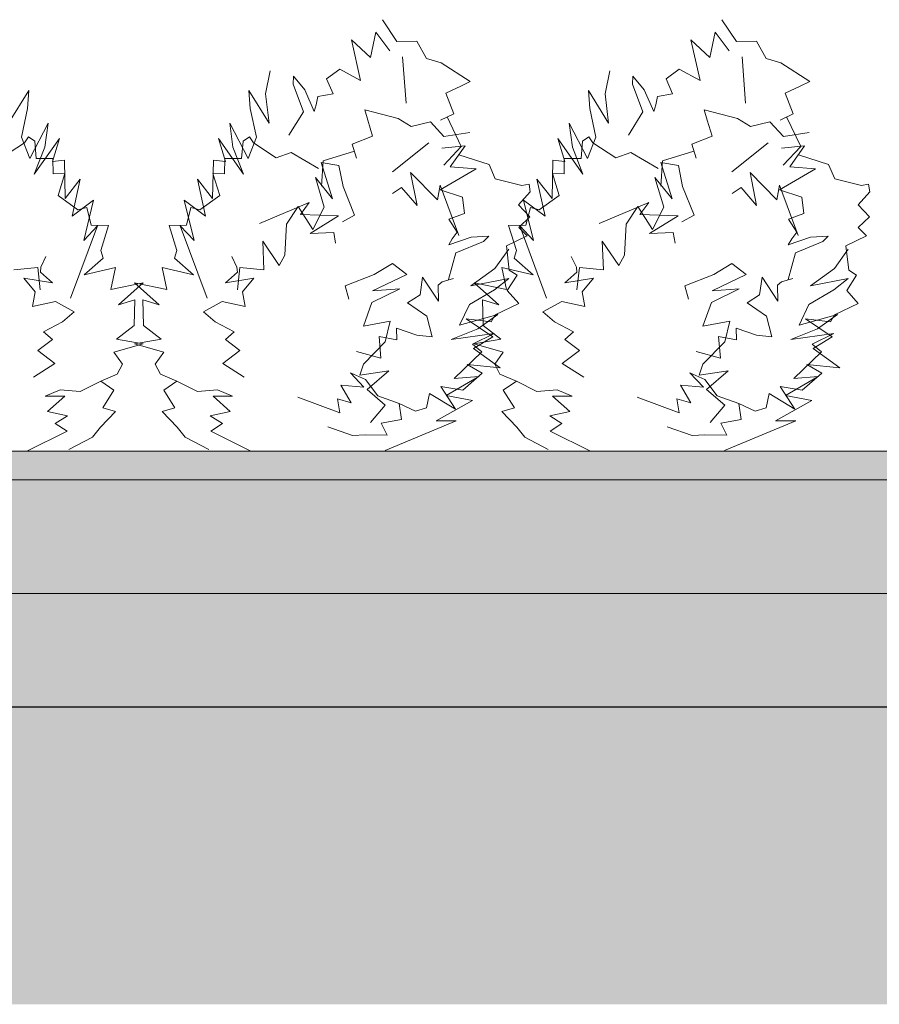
# Model space of a CAD drawing. Extents: x -366324 to -207045, y 68808 to 138616.
# Tile 20 of 170: x -337079 to -335568, y 77998 to 79728. Entities that reach past the tile are written whole.
import ezdxf

# ---------------------------------------------------------------- set-up
doc = ezdxf.new("R2010")
doc.units = 0
doc.header["$MEASUREMENT"] = 0
for name, color, linetype, lineweight, true_color in [('Arch kolorystyka_Nr_Pióra__81', 7, 'Continuous', 9, 0x5d5d5d), ('Arch teren_Nr_Pióra__2', 7, 'Continuous', 13, 0x7f7f7f), ('Arch zieleń_Nr_Pióra__4', 7, 'Continuous', 9, 0x029e21)]:
    doc.layers.add(name, color=color, linetype=linetype, lineweight=lineweight, true_color=true_color)
doc.layers.add('Arch schody_Nr_Pióra__21', color=7, linetype='Continuous', lineweight=9)
doc.layers.add('INWENT TEREN_Nr_Pióra__1', color=7, linetype='Continuous', lineweight=25)

msp = doc.modelspace()

# ---------------------------------------------------------------- hatches: boundary and pattern name
at = {"layer": 'Arch kolorystyka_Nr_Pióra__81', "linetype": 'Continuous', "lineweight": 0, "true_color": 0x454545}
msp.add_hatch(color=250, dxfattribs=at).paths.add_polyline_path([(-342506.7, 78519.6), (-335036.7, 78519.6), (-335036.7, 78969.6), (-342506.7, 78969.6)], flags=0)
at = {"layer": 'Arch teren_Nr_Pióra__2', "linetype": 'Continuous'}
h = msp.add_hatch(dxfattribs=at)
h.set_pattern_fill('Earth', color=256, style=0, pattern_type=2)
h.set_pattern_definition([(45, (0, 0), (-275.77163, 275.77163), []), (45, (-91.9, 91.9), (-551.5433, 551.5433), []), (45, (-183.85, 183.85), (-551.5433, 551.5433), []), (135, (-275.77, 275.77), (91.92388, 91.92388), [389.99999, -389.99999])])
h.paths.add_polyline_path([(-333497.1, 78519.6), (-365715.2, 78519.6), (-365715.2, 77997.6), (-333497.1, 77997.6)], flags=0)

# ---------------------------------------------------------------- linework, layer by layer
at = {"layer": 'Arch schody_Nr_Pióra__21', "linetype": 'Continuous'}
for p, q in [((-335036.7, 78969.6), (-342506.7, 78969.6)), ((-335036.7, 78919.6), (-342506.7, 78919.6)), ((-335036.7, 78719.6), (-342506.7, 78719.6))]:
    msp.add_line(p, q, dxfattribs=at)
at = {"layer": 'Arch zieleń_Nr_Pióra__4', "linetype": 'Continuous'}
for p, q in [((-336441.7, 79728.1), (-336416.3, 79689.8)), ((-335844.7, 79728.1), (-335819.3, 79689.8)), ((-336480.1, 79621.4), (-336496.1, 79692.7)), ((-336496.1, 79692.7), (-336462.7, 79661.9)), ((-336462.7, 79661.9), (-336453.3, 79706.3)), ((-336453.3, 79706.3), (-336428.7, 79673.5)), ((-336416.3, 79689.8), (-336380.9, 79690.2)), ((-336380.9, 79690.2), (-336363.8, 79659.9)), ((-335883.1, 79621.4), (-335899.2, 79692.7)), ((-335899.2, 79692.7), (-335865.8, 79661.9)), ((-335865.8, 79661.9), (-335856.4, 79706.3)), ((-335856.4, 79706.3), (-335831.7, 79673.5)), ((-335819.3, 79689.8), (-335784, 79690.2)), ((-335784, 79690.2), (-335766.8, 79659.9)), ((-336400, 79581.5), (-336406, 79663.1)), ((-336363.8, 79659.9), (-336338.1, 79652.6)), ((-335803.1, 79581.5), (-335809.1, 79663.1)), ((-335766.8, 79659.9), (-335741.2, 79652.6)), ((-336647.1, 79598), (-336638.9, 79638.5)), ((-336539.9, 79624.4), (-336516.6, 79641.2)), ((-336516.6, 79641.2), (-336480.1, 79621.4)), ((-336338.1, 79652.6), (-336287.2, 79619.8)), ((-336050.1, 79598), (-336042, 79638.5)), ((-335942.9, 79624.4), (-335919.6, 79641.2)), ((-335919.6, 79641.2), (-335883.1, 79621.4)), ((-335741.2, 79652.6), (-335690.3, 79619.8)), ((-336598.7, 79615.1), (-336598, 79628.7)), ((-336598, 79628.7), (-336578.2, 79604.6)), ((-336528.4, 79597.7), (-336539.9, 79624.4)), ((-336001.8, 79615.1), (-336001.1, 79628.7)), ((-336001.1, 79628.7), (-335981.2, 79604.6)), ((-335931.5, 79597.7), (-335942.9, 79624.4)), ((-337063.3, 79603.8), (-337098.7, 79546)), ((-337065.7, 79571.8), (-337063.3, 79603.8)), ((-336673.9, 79571.8), (-336676.3, 79603.8)), ((-336676.3, 79603.8), (-336640.9, 79546)), ((-336580.4, 79566.3), (-336598.7, 79615.1)), ((-336578.2, 79604.6), (-336561.5, 79566.7)), ((-336303.8, 79611.6), (-336330.2, 79598.8)), ((-336287.2, 79619.8), (-336303.8, 79611.6)), ((-336077, 79571.8), (-336079.4, 79603.8)), ((-336079.4, 79603.8), (-336043.9, 79546)), ((-335983.5, 79566.3), (-336001.8, 79615.1)), ((-335981.2, 79604.6), (-335964.6, 79566.7)), ((-335706.9, 79611.6), (-335733.3, 79598.8)), ((-335690.3, 79619.8), (-335706.9, 79611.6)), ((-336640.9, 79546), (-336647.1, 79598)), ((-336557.9, 79578.4), (-336555, 79592.9)), ((-336555, 79592.9), (-336528.4, 79597.7)), ((-336330.2, 79598.8), (-336316.2, 79562.8)), ((-336043.9, 79546), (-336050.1, 79598)), ((-335961, 79578.4), (-335958.1, 79592.9)), ((-335958.1, 79592.9), (-335931.5, 79597.7)), ((-335733.3, 79598.8), (-335719.3, 79562.8)), ((-337076.4, 79521.9), (-337065.7, 79571.8)), ((-336663.1, 79521.9), (-336673.9, 79571.8)), ((-336561.5, 79566.7), (-336557.9, 79578.4)), ((-336413.9, 79554.6), (-336472.6, 79569.6)), ((-336472.6, 79569.6), (-336467.3, 79551.8)), ((-336066.2, 79521.9), (-336077, 79571.8)), ((-335964.6, 79566.7), (-335961, 79578.4)), ((-335817, 79554.6), (-335875.7, 79569.6)), ((-335875.7, 79569.6), (-335870.4, 79551.8)), ((-336606, 79524.9), (-336580.4, 79566.3)), ((-336467.3, 79551.8), (-336458.8, 79523.7)), ((-336391.1, 79540.7), (-336413.9, 79554.6)), ((-336316.2, 79562.8), (-336339.5, 79551.7)), ((-336327.8, 79557.2), (-336302.9, 79505.1)), ((-336009.1, 79524.9), (-335983.5, 79566.3)), ((-335870.4, 79551.8), (-335861.8, 79523.7)), ((-335794.2, 79540.7), (-335817, 79554.6)), ((-335719.3, 79562.8), (-335742.5, 79551.7)), ((-335730.9, 79557.2), (-335706, 79505.1)), ((-337029.5, 79546.5), (-337061.7, 79484.2)), ((-337035.3, 79503.9), (-337029.5, 79546.5)), ((-336704.3, 79503.9), (-336710, 79546.5)), ((-336710, 79546.5), (-336677.9, 79484.2)), ((-336357.3, 79548.7), (-336391.1, 79540.7)), ((-336333.5, 79522.6), (-336357.3, 79548.7)), ((-336107.4, 79503.9), (-336113.1, 79546.5)), ((-336113.1, 79546.5), (-336081, 79484.2)), ((-335760.3, 79548.7), (-335794.2, 79540.7)), ((-335736.6, 79522.6), (-335760.3, 79548.7)), ((-337061.7, 79484.2), (-337076.4, 79521.9)), ((-337071.1, 79511.5), (-337064.1, 79522.5)), ((-337064.1, 79522.5), (-337052.9, 79514.6)), ((-337009.6, 79519.1), (-337053.6, 79456.7)), ((-337021.9, 79478.7), (-337009.6, 79519.1)), ((-336717.7, 79478.7), (-336730, 79519.1)), ((-336730, 79519.1), (-336686, 79456.7)), ((-336675.5, 79522.5), (-336686.6, 79514.6)), ((-336677.9, 79484.2), (-336663.1, 79521.9)), ((-336668.5, 79511.5), (-336675.5, 79522.5)), ((-336458.8, 79523.7), (-336494.7, 79509.5)), ((-336288.1, 79530.1), (-336333.5, 79522.6)), ((-336120.8, 79478.7), (-336133, 79519.1)), ((-336133, 79519.1), (-336089.1, 79456.7)), ((-336078.5, 79522.5), (-336089.7, 79514.6)), ((-336081, 79484.2), (-336066.2, 79521.9)), ((-336071.6, 79511.5), (-336078.5, 79522.5)), ((-335861.8, 79523.7), (-335897.7, 79509.5)), ((-335691.2, 79530.1), (-335736.6, 79522.6)), ((-337111.4, 79485.2), (-337071.1, 79511.5)), ((-337053.6, 79456.7), (-337035.3, 79503.9)), ((-337052.9, 79514.6), (-337050.2, 79484.2)), ((-336686, 79456.7), (-336704.3, 79503.9)), ((-336686.6, 79514.6), (-336689.3, 79484.2)), ((-336628.1, 79485.2), (-336668.5, 79511.5)), ((-336494.7, 79509.5), (-336487, 79484.9)), ((-336423.9, 79460.9), (-336360, 79511.9)), ((-336296.2, 79506.7), (-336337, 79502.4)), ((-336302.9, 79505.1), (-336333.6, 79472.7)), ((-336322.3, 79469.6), (-336296.2, 79506.7)), ((-336089.1, 79456.7), (-336107.4, 79503.9)), ((-336089.7, 79514.6), (-336092.4, 79484.2)), ((-336031.2, 79485.2), (-336071.6, 79511.5)), ((-335897.7, 79509.5), (-335890.1, 79484.9)), ((-335827, 79460.9), (-335763.1, 79511.9)), ((-335699.3, 79506.7), (-335740.1, 79502.4)), ((-335706, 79505.1), (-335736.7, 79472.7)), ((-335725.4, 79469.6), (-335699.3, 79506.7)), ((-337050.2, 79484.2), (-337020.9, 79484.1)), ((-337020.9, 79484.1), (-337020.4, 79457.1)), ((-336718.7, 79484.1), (-336719.1, 79457.1)), ((-336689.3, 79484.2), (-336718.7, 79484.1)), ((-336602, 79494.5), (-336628.1, 79485.2)), ((-336553.9, 79466.8), (-336602, 79494.5)), ((-336490.8, 79497.2), (-336546, 79480)), ((-336307.1, 79490.4), (-336254.1, 79473.9)), ((-336121.8, 79484.1), (-336122.2, 79457.1)), ((-336092.4, 79484.2), (-336121.8, 79484.1)), ((-336005.1, 79494.5), (-336031.2, 79485.2)), ((-335957, 79466.8), (-336005.1, 79494.5)), ((-335893.9, 79497.2), (-335949, 79480)), ((-335710.2, 79490.4), (-335657.2, 79473.9)), ((-337000.7, 79481.5), (-337021.9, 79478.7)), ((-336999.4, 79413.8), (-337000.7, 79481.5)), ((-336740.2, 79413.8), (-336738.8, 79481.5)), ((-336738.8, 79481.5), (-336717.7, 79478.7)), ((-336518.1, 79471.9), (-336549.3, 79477.3)), ((-336549.3, 79477.3), (-336529.3, 79413.5)), ((-336546, 79480), (-336548.8, 79435.4)), ((-336510.7, 79435.1), (-336518.1, 79471.9)), ((-336340.2, 79429.3), (-336277, 79466.1)), ((-336277, 79466.1), (-336322.3, 79469.6)), ((-336254.1, 79473.9), (-336243.2, 79448.5)), ((-336143.3, 79413.8), (-336141.9, 79481.5)), ((-336141.9, 79481.5), (-336120.8, 79478.7)), ((-335921.1, 79471.9), (-335952.3, 79477.3)), ((-335952.3, 79477.3), (-335932.4, 79413.5)), ((-335949, 79480), (-335951.9, 79435.4)), ((-335913.8, 79435.1), (-335921.1, 79471.9)), ((-335743.3, 79429.3), (-335680.1, 79466.1)), ((-335680.1, 79466.1), (-335725.4, 79469.6)), ((-335657.2, 79473.9), (-335646.2, 79448.5)), ((-337020.4, 79457.1), (-336999.9, 79458.1)), ((-336999.9, 79458.1), (-337011.9, 79419.4)), ((-336972.8, 79448), (-336999.4, 79413.8)), ((-336987.1, 79383), (-336972.8, 79448)), ((-336752.4, 79383), (-336766.8, 79448)), ((-336766.8, 79448), (-336740.2, 79413.8)), ((-336719.1, 79457.1), (-336739.7, 79458.1)), ((-336739.7, 79458.1), (-336727.7, 79419.4)), ((-336529.3, 79413.5), (-336559.4, 79450.9)), ((-336559.4, 79450.9), (-336543.9, 79398.7)), ((-336380.7, 79401.8), (-336392.2, 79459.4)), ((-336392.2, 79459.4), (-336344.9, 79411.8)), ((-336243.2, 79448.5), (-336196.4, 79436.8)), ((-336155.5, 79383), (-336169.8, 79448)), ((-336169.8, 79448), (-336143.3, 79413.8)), ((-336122.2, 79457.1), (-336142.7, 79458.1)), ((-336142.7, 79458.1), (-336130.7, 79419.4)), ((-335932.4, 79413.5), (-335962.5, 79450.9)), ((-335962.5, 79450.9), (-335947, 79398.7)), ((-335783.8, 79401.8), (-335795.3, 79459.4)), ((-335795.3, 79459.4), (-335748, 79411.8)), ((-335646.2, 79448.5), (-335599.5, 79436.8)), ((-336490.4, 79384.3), (-336510.7, 79435.1)), ((-336423.8, 79422.8), (-336407.8, 79433.4)), ((-336407.8, 79433.4), (-336380.7, 79401.8)), ((-336344.9, 79411.8), (-336340.1, 79437.3)), ((-336340.1, 79437.3), (-336307.5, 79348.8)), ((-336196.4, 79436.8), (-336183.6, 79439.2)), ((-336183.6, 79439.2), (-336181.8, 79425.6)), ((-335893.4, 79384.3), (-335913.8, 79435.1)), ((-335826.9, 79422.8), (-335810.9, 79433.4)), ((-335810.9, 79433.4), (-335783.8, 79401.8)), ((-335748, 79411.8), (-335743.2, 79437.3)), ((-335743.2, 79437.3), (-335710.6, 79348.8)), ((-335599.5, 79436.8), (-335586.7, 79439.2)), ((-335586.7, 79439.2), (-335584.9, 79425.6)), ((-337011.9, 79419.4), (-336976.9, 79393.8)), ((-336727.7, 79419.4), (-336762.7, 79393.8)), ((-336300.8, 79416.1), (-336340.2, 79429.3)), ((-336297.3, 79387.5), (-336300.8, 79416.1)), ((-336181.8, 79425.6), (-336202.2, 79402.9)), ((-336130.7, 79419.4), (-336165.8, 79393.8)), ((-335703.9, 79416.1), (-335743.3, 79429.3)), ((-335700.4, 79387.5), (-335703.9, 79416.1)), ((-335584.9, 79425.6), (-335605.3, 79402.9)), ((-336949.3, 79410.8), (-336987.1, 79383)), ((-336976.9, 79393.8), (-336961.2, 79398)), ((-336966.8, 79339.9), (-336949.3, 79410.8)), ((-336961.2, 79398), (-336953.5, 79367)), ((-336772.8, 79339.9), (-336790.3, 79410.8)), ((-336790.3, 79410.8), (-336752.4, 79383)), ((-336778.3, 79398), (-336786.1, 79367)), ((-336762.7, 79393.8), (-336778.3, 79398)), ((-336570.3, 79406.6), (-336657.4, 79370.2)), ((-336589.7, 79399.8), (-336610.2, 79368.9)), ((-336563.9, 79359.6), (-336589.7, 79399.8)), ((-336585.7, 79385.7), (-336570.3, 79406.6)), ((-336543.9, 79398.7), (-336563.9, 79359.6)), ((-336202.2, 79402.9), (-336182.3, 79381.4)), ((-336175.8, 79339.9), (-336193.4, 79410.8)), ((-336193.4, 79410.8), (-336155.5, 79383)), ((-336181.4, 79398), (-336189.2, 79367)), ((-336165.8, 79393.8), (-336181.4, 79398)), ((-335973.4, 79406.6), (-336060.4, 79370.2)), ((-335992.8, 79399.8), (-336013.2, 79368.9)), ((-335967, 79359.6), (-335992.8, 79399.8)), ((-335988.8, 79385.7), (-335973.4, 79406.6)), ((-335947, 79398.7), (-335967, 79359.6)), ((-335605.3, 79402.9), (-335585.4, 79381.4)), ((-336518.6, 79383.4), (-336585.7, 79385.7)), ((-336568.7, 79352.6), (-336518.6, 79383.4)), ((-336512, 79372.9), (-336490.4, 79384.3)), ((-336324.6, 79377.7), (-336297.3, 79387.5)), ((-336182.3, 79381.4), (-336201.8, 79362.7)), ((-335921.7, 79383.4), (-335988.8, 79385.7)), ((-335971.8, 79352.6), (-335921.7, 79383.4)), ((-335915.1, 79372.9), (-335893.4, 79384.3)), ((-335727.7, 79377.7), (-335700.4, 79387.5)), ((-335585.4, 79381.4), (-335604.9, 79362.7)), ((-336989.7, 79238.8), (-336942.6, 79365.6)), ((-336942.6, 79365.6), (-336966.8, 79339.9)), ((-336953.5, 79367), (-336922.9, 79366.4)), ((-336922.9, 79366.4), (-336936.6, 79322.4)), ((-336786.1, 79367), (-336816.7, 79366.4)), ((-336816.7, 79366.4), (-336803, 79322.4)), ((-336749.9, 79238.8), (-336797, 79365.6)), ((-336797, 79365.6), (-336772.8, 79339.9)), ((-336610.2, 79368.9), (-336612.9, 79314.1)), ((-336310.1, 79355), (-336324.6, 79377.7)), ((-336189.2, 79367), (-336219.8, 79366.4)), ((-336219.8, 79366.4), (-336206.1, 79322.4)), ((-336201.8, 79362.7), (-336187.1, 79348.3)), ((-336153, 79238.8), (-336200, 79365.6)), ((-336200, 79365.6), (-336175.8, 79339.9)), ((-336013.2, 79368.9), (-336016, 79314.1)), ((-335713.1, 79355), (-335727.7, 79377.7)), ((-335604.9, 79362.7), (-335590.2, 79348.3)), ((-336527.1, 79354.3), (-336568.7, 79352.6)), ((-336524, 79335.3), (-336527.1, 79354.3)), ((-336285.7, 79346), (-336324.9, 79332.4)), ((-336318.7, 79343), (-336310.1, 79355)), ((-336254.6, 79347.8), (-336285.7, 79346)), ((-336264, 79338.1), (-336254.6, 79347.8)), ((-336187.1, 79348.3), (-336223.7, 79330.7)), ((-335930.2, 79354.3), (-335971.8, 79352.6)), ((-335927.1, 79335.3), (-335930.2, 79354.3)), ((-335688.8, 79346), (-335728, 79332.4)), ((-335721.8, 79343), (-335713.1, 79355)), ((-335657.7, 79347.8), (-335688.8, 79346)), ((-335667.1, 79338.1), (-335657.7, 79347.8)), ((-335590.2, 79348.3), (-335626.7, 79330.7)), ((-336622.9, 79296), (-336651.9, 79338.8)), ((-336651.9, 79338.8), (-336649.9, 79288.4)), ((-336324.9, 79332.4), (-336318.7, 79343)), ((-336312.3, 79318.3), (-336264, 79338.1)), ((-336223.7, 79330.7), (-336218.5, 79287.7)), ((-336026, 79296), (-336055, 79338.8)), ((-336055, 79338.8), (-336052.9, 79288.4)), ((-335728, 79332.4), (-335721.8, 79343)), ((-335715.4, 79318.3), (-335667.1, 79338.1)), ((-335626.7, 79330.7), (-335621.6, 79287.7)), ((-337042.3, 79293.4), (-337033.2, 79312)), ((-336932.5, 79308.8), (-336966.1, 79279.9)), ((-336936.6, 79322.4), (-336932.5, 79308.8)), ((-336803, 79322.4), (-336807.1, 79308.8)), ((-336807.1, 79308.8), (-336773.5, 79279.9)), ((-336697.3, 79293.4), (-336706.4, 79312)), ((-336612.9, 79314.1), (-336622.9, 79296)), ((-336325.2, 79271.4), (-336312.3, 79318.3)), ((-336243.7, 79291), (-336219.5, 79324.6)), ((-336206.1, 79322.4), (-336210.1, 79308.8)), ((-336210.1, 79308.8), (-336176.6, 79279.9)), ((-336100.4, 79293.4), (-336109.5, 79312)), ((-336016, 79314.1), (-336026, 79296)), ((-335728.3, 79271.4), (-335715.4, 79318.3)), ((-335646.8, 79291), (-335622.6, 79324.6)), ((-337089.7, 79288.4), (-337047.6, 79292.8)), ((-337047.6, 79292.8), (-337043.1, 79253.5)), ((-337043, 79284.5), (-337042.3, 79293.4)), ((-336966.1, 79279.9), (-336910.8, 79292.7)), ((-336910.8, 79292.7), (-336918.9, 79254.2)), ((-336773.5, 79279.9), (-336828.8, 79292.7)), ((-336828.8, 79292.7), (-336820.6, 79254.2)), ((-336696.6, 79284.5), (-336697.3, 79293.4)), ((-336692, 79292.8), (-336696.4, 79253.5)), ((-336649.9, 79288.4), (-336692, 79292.8)), ((-336455.8, 79280.1), (-336423.9, 79299.7)), ((-336423.9, 79299.7), (-336398.7, 79280.5)), ((-336176.6, 79279.9), (-336231.9, 79292.7)), ((-336231.9, 79292.7), (-336223.7, 79254.2)), ((-336099.7, 79284.5), (-336100.4, 79293.4)), ((-336095.1, 79292.8), (-336099.5, 79253.5)), ((-336052.9, 79288.4), (-336095.1, 79292.8)), ((-335858.9, 79280.1), (-335827, 79299.7)), ((-335827, 79299.7), (-335801.8, 79280.5)), ((-337021.9, 79265.6), (-337043, 79284.5)), ((-336717.6, 79265.6), (-336696.6, 79284.5)), ((-336506.9, 79260.4), (-336455.8, 79280.1)), ((-336398.7, 79280.5), (-336459, 79251.8)), ((-336375.3, 79244.7), (-336371.1, 79275.7)), ((-336371.1, 79275.7), (-336343.1, 79233.5)), ((-336286, 79260.2), (-336243.7, 79291)), ((-336204.9, 79279.1), (-336222.2, 79252.3)), ((-336218.5, 79287.7), (-336204.9, 79279.1)), ((-336120.7, 79265.6), (-336099.7, 79284.5)), ((-335910, 79260.4), (-335858.9, 79280.1)), ((-335801.8, 79280.5), (-335862.1, 79251.8)), ((-335778.4, 79244.7), (-335774.2, 79275.7)), ((-335774.2, 79275.7), (-335746.2, 79233.5)), ((-335689.1, 79260.2), (-335646.8, 79291)), ((-335607.9, 79279.1), (-335625.3, 79252.3)), ((-335621.6, 79287.7), (-335607.9, 79279.1)), ((-337052.1, 79249.7), (-337071.9, 79273.9)), ((-337071.9, 79273.9), (-337021.9, 79265.6)), ((-336918.9, 79254.2), (-336862.3, 79265.6)), ((-336862.3, 79265.6), (-336905.8, 79227)), ((-336820.6, 79254.2), (-336877.3, 79265.6)), ((-336877.3, 79265.6), (-336833.8, 79227)), ((-336667.6, 79273.9), (-336717.6, 79265.6)), ((-336687.5, 79249.7), (-336667.6, 79273.9)), ((-336500.5, 79236.8), (-336506.9, 79260.4)), ((-336343.6, 79261.7), (-336336.6, 79267.3)), ((-336343.1, 79233.5), (-336343.6, 79261.7)), ((-336336.6, 79267.3), (-336316.8, 79273.2)), ((-336219.5, 79273.5), (-336286, 79260.2)), ((-336223.7, 79254.2), (-336280.4, 79265.6)), ((-336280.4, 79265.6), (-336236.9, 79227)), ((-336244.6, 79253.5), (-336219.5, 79273.5)), ((-336070.7, 79273.9), (-336120.7, 79265.6)), ((-336090.5, 79249.7), (-336070.7, 79273.9)), ((-335903.6, 79236.8), (-335910, 79260.4)), ((-335746.7, 79261.7), (-335739.7, 79267.3)), ((-335746.2, 79233.5), (-335746.7, 79261.7)), ((-335739.7, 79267.3), (-335719.9, 79273.2)), ((-335622.6, 79273.5), (-335689.1, 79260.2)), ((-335647.7, 79253.5), (-335622.6, 79273.5)), ((-337056.7, 79223.8), (-337052.1, 79249.7)), ((-336682.9, 79223.8), (-336687.5, 79249.7)), ((-336411.1, 79255.2), (-336459.9, 79230.9)), ((-336459, 79251.8), (-336411.1, 79255.2)), ((-336397.5, 79230.5), (-336375.3, 79244.7)), ((-336288.5, 79227.5), (-336244.6, 79253.5)), ((-336222.2, 79252.3), (-336201.9, 79229.4)), ((-336085.9, 79223.8), (-336090.5, 79249.7)), ((-335814.2, 79255.2), (-335863, 79230.9)), ((-335862.1, 79251.8), (-335814.2, 79255.2)), ((-335800.5, 79230.5), (-335778.4, 79244.7)), ((-335691.6, 79227.5), (-335647.7, 79253.5)), ((-335625.3, 79252.3), (-335604.9, 79229.4)), ((-337016.4, 79232.8), (-337056.7, 79223.8)), ((-336983.3, 79214.9), (-337016.4, 79232.8)), ((-336905.8, 79227), (-336877, 79236)), ((-336877, 79236), (-336878, 79190.4)), ((-336833.8, 79227), (-336862.6, 79236)), ((-336862.6, 79236), (-336861.6, 79190.4)), ((-336756.2, 79214.9), (-336723.2, 79232.8)), ((-336723.2, 79232.8), (-336682.9, 79223.8)), ((-336459.9, 79230.9), (-336475, 79189.7)), ((-336363.4, 79207.1), (-336397.5, 79230.5)), ((-336306.1, 79191), (-336288.5, 79227.5)), ((-336236.9, 79227), (-336265.7, 79236)), ((-336265.7, 79236), (-336264.6, 79190.4)), ((-336201.9, 79229.4), (-336243.4, 79209.6)), ((-336159.3, 79214.9), (-336126.2, 79232.8)), ((-336126.2, 79232.8), (-336085.9, 79223.8)), ((-335863, 79230.9), (-335878.1, 79189.7)), ((-335766.5, 79207.1), (-335800.5, 79230.5)), ((-335709.1, 79191), (-335691.6, 79227.5)), ((-335604.9, 79229.4), (-335646.5, 79209.6)), ((-337003.9, 79197.4), (-336983.3, 79214.9)), ((-336735.7, 79197.4), (-336756.2, 79214.9)), ((-336354, 79170.7), (-336363.4, 79207.1)), ((-336238.6, 79209.8), (-336306.1, 79191)), ((-336273.7, 79185.1), (-336238.6, 79209.8)), ((-336243.4, 79209.6), (-336250.6, 79197.3)), ((-336138.8, 79197.4), (-336159.3, 79214.9)), ((-335757.1, 79170.7), (-335766.5, 79207.1)), ((-335641.7, 79209.8), (-335709.1, 79191)), ((-335676.7, 79185.1), (-335641.7, 79209.8)), ((-335646.5, 79209.6), (-335653.7, 79197.3)), ((-337037.2, 79179.4), (-337003.9, 79197.4)), ((-336878, 79190.4), (-336909.3, 79166.4)), ((-336861.6, 79190.4), (-336830.3, 79166.4)), ((-336702.3, 79179.4), (-336735.7, 79197.4)), ((-336475, 79189.7), (-336428, 79198.2)), ((-336428, 79198.2), (-336436.7, 79162.1)), ((-336250.6, 79197.3), (-336294.6, 79202.3)), ((-336294.6, 79202.3), (-336247.6, 79170.5)), ((-336264.6, 79190.4), (-336233.4, 79166.4)), ((-336105.4, 79179.4), (-336138.8, 79197.4)), ((-335878.1, 79189.7), (-335831, 79198.2)), ((-335831, 79198.2), (-335839.7, 79162.1)), ((-335653.7, 79197.3), (-335697.7, 79202.3)), ((-335697.7, 79202.3), (-335650.7, 79170.5)), ((-337021.9, 79166.1), (-337037.2, 79179.4)), ((-336717.6, 79166.1), (-336702.3, 79179.4)), ((-336444.1, 79133.4), (-336447.4, 79171.4)), ((-336447.4, 79171.4), (-336416.1, 79165.7)), ((-336416.1, 79165.7), (-336416.7, 79186)), ((-336416.7, 79186), (-336380.8, 79173.8)), ((-336380.8, 79173.8), (-336354, 79170.7)), ((-336320.7, 79166.3), (-336273.7, 79185.1)), ((-336245.1, 79176.6), (-336320.7, 79166.3)), ((-336283, 79158), (-336245.1, 79176.6)), ((-336247.6, 79170.5), (-336281.4, 79150.2)), ((-336120.7, 79166.1), (-336105.4, 79179.4)), ((-335847.2, 79133.4), (-335850.5, 79171.4)), ((-335850.5, 79171.4), (-335819.1, 79165.7)), ((-335819.1, 79165.7), (-335819.8, 79186)), ((-335819.8, 79186), (-335783.9, 79173.8)), ((-335783.9, 79173.8), (-335757.1, 79170.7)), ((-335723.8, 79166.3), (-335676.7, 79185.1)), ((-335648.2, 79176.6), (-335723.8, 79166.3)), ((-335686.1, 79158), (-335648.2, 79176.6)), ((-335650.7, 79170.5), (-335684.4, 79150.2)), ((-337047.5, 79147), (-337021.9, 79166.1)), ((-336862.3, 79158.2), (-336913.6, 79143.9)), ((-336909.3, 79166.4), (-336862.3, 79158.2)), ((-336830.3, 79166.4), (-336877.3, 79158.2)), ((-336877.3, 79158.2), (-336826, 79143.9)), ((-336692.1, 79147), (-336717.6, 79166.1)), ((-336436.7, 79162.1), (-336475, 79122.8)), ((-336266.6, 79144.5), (-336283, 79158)), ((-336233.4, 79166.4), (-336280.4, 79158.2)), ((-336280.4, 79158.2), (-336229.1, 79143.9)), ((-336095.2, 79147), (-336120.7, 79166.1)), ((-335839.7, 79162.1), (-335878.1, 79122.8)), ((-335669.7, 79144.5), (-335686.1, 79158)), ((-337017.4, 79123.6), (-337047.5, 79147)), ((-336913.6, 79143.9), (-336898.7, 79122.6)), ((-336826, 79143.9), (-336840.9, 79122.6)), ((-336722.2, 79123.6), (-336692.1, 79147)), ((-336487.1, 79144.9), (-336444.1, 79133.4)), ((-336315.3, 79097.4), (-336266.6, 79144.5)), ((-336281.4, 79150.2), (-336234.5, 79116.5)), ((-336229.1, 79143.9), (-336244, 79122.6)), ((-336125.3, 79123.6), (-336095.2, 79147)), ((-335890.2, 79144.9), (-335847.2, 79133.4)), ((-335718.4, 79097.4), (-335669.7, 79144.5)), ((-335684.4, 79150.2), (-335637.5, 79116.5)), ((-337055, 79099.8), (-337017.4, 79123.6)), ((-336898.7, 79122.6), (-336907.7, 79104.9)), ((-336840.9, 79122.6), (-336831.8, 79104.9)), ((-336684.6, 79099.8), (-336722.2, 79123.6)), ((-336475, 79122.8), (-336481.4, 79103.2)), ((-336234.5, 79116.5), (-336292.4, 79122)), ((-336292.4, 79122), (-336266.1, 79107.1)), ((-336244, 79122.6), (-336234.9, 79104.9)), ((-336087.6, 79099.8), (-336125.3, 79123.6)), ((-335878.1, 79122.8), (-335884.4, 79103.2)), ((-335637.5, 79116.5), (-335695.5, 79122)), ((-335695.5, 79122), (-335669.2, 79107.1)), ((-336907.7, 79104.9), (-336936.8, 79092.6)), ((-336831.8, 79104.9), (-336802.8, 79092.6)), ((-336471.5, 79095.5), (-336497.7, 79107.3)), ((-336497.7, 79107.3), (-336474.1, 79082.1)), ((-336481.4, 79103.2), (-336430.3, 79111.1)), ((-336430.3, 79111.1), (-336468.6, 79078.3)), ((-336329.5, 79067.5), (-336272.2, 79101.2)), ((-336272.2, 79101.2), (-336315.3, 79097.4)), ((-336266.1, 79107.1), (-336300.3, 79076.8)), ((-336234.9, 79104.9), (-336205.8, 79092.6)), ((-335874.6, 79095.5), (-335900.8, 79107.3)), ((-335900.8, 79107.3), (-335877.2, 79082.1)), ((-335884.4, 79103.2), (-335833.4, 79111.1)), ((-335833.4, 79111.1), (-335871.7, 79078.3)), ((-335732.6, 79067.5), (-335675.2, 79101.2)), ((-335675.2, 79101.2), (-335718.4, 79097.4)), ((-335669.2, 79107.1), (-335703.3, 79076.8)), ((-336936.8, 79092.6), (-336972.7, 79074.4)), ((-336936.8, 79092.6), (-336913.6, 79076.8)), ((-336802.8, 79092.6), (-336826, 79076.8)), ((-336802.8, 79092.6), (-336766.9, 79074.4)), ((-336474.1, 79082.1), (-336514.6, 79085.8)), ((-336514.6, 79085.8), (-336496.3, 79054.8)), ((-336449.7, 79067.3), (-336471.5, 79095.5)), ((-336205.8, 79092.6), (-336229.1, 79076.8)), ((-336205.8, 79092.6), (-336169.9, 79074.4)), ((-335877.2, 79082.1), (-335917.6, 79085.8)), ((-335917.6, 79085.8), (-335899.4, 79054.8)), ((-335852.8, 79067.3), (-335874.6, 79095.5)), ((-337008.2, 79077.7), (-337034.7, 79066.5)), ((-337034.7, 79066.5), (-337000.2, 79066.7)), ((-337000.2, 79066.7), (-337030.4, 79039.5)), ((-336972.7, 79074.4), (-337008.2, 79077.7)), ((-336913.6, 79076.8), (-336933.3, 79046.1)), ((-336826, 79076.8), (-336806.3, 79046.1)), ((-336766.9, 79074.4), (-336731.4, 79077.7)), ((-336704.9, 79066.5), (-336739.4, 79066.7)), ((-336739.4, 79066.7), (-336709.2, 79039.5)), ((-336731.4, 79077.7), (-336704.9, 79066.5)), ((-336468.6, 79078.3), (-336436.7, 79050.4)), ((-336411.9, 79053.4), (-336449.7, 79067.3)), ((-336358.6, 79071.2), (-336364, 79045.8)), ((-336313.2, 79043.4), (-336358.6, 79071.2)), ((-336300.3, 79076.8), (-336339.1, 79083.4)), ((-336339.1, 79083.4), (-336313.2, 79043.4)), ((-336283.4, 79058.6), (-336329.5, 79067.5)), ((-336229.1, 79076.8), (-336209.4, 79046.1)), ((-336169.9, 79074.4), (-336134.4, 79077.7)), ((-336108, 79066.5), (-336142.5, 79066.7)), ((-336142.5, 79066.7), (-336112.3, 79039.5)), ((-336134.4, 79077.7), (-336108, 79066.5)), ((-335871.7, 79078.3), (-335839.8, 79050.4)), ((-335815, 79053.4), (-335852.8, 79067.3)), ((-335761.6, 79071.2), (-335767.1, 79045.8)), ((-335716.2, 79043.4), (-335761.6, 79071.2)), ((-335703.3, 79076.8), (-335742.2, 79083.4)), ((-335742.2, 79083.4), (-335716.2, 79043.4)), ((-335686.5, 79058.6), (-335732.6, 79067.5)), ((-336516.6, 79037), (-336590.5, 79064.7)), ((-336496.3, 79054.8), (-336520.6, 79061.5)), ((-336520.6, 79061.5), (-336516.6, 79037)), ((-336436.7, 79050.4), (-336462.5, 79020.4)), ((-336383.2, 79040.4), (-336411.9, 79053.4)), ((-336411.9, 79053.4), (-336407.8, 79025.5)), ((-336347.3, 79023.3), (-336283.4, 79058.6)), ((-335919.7, 79037), (-335993.5, 79064.7)), ((-335899.4, 79054.8), (-335923.7, 79061.5)), ((-335923.7, 79061.5), (-335919.7, 79037)), ((-335839.8, 79050.4), (-335865.5, 79020.4)), ((-335786.3, 79040.4), (-335815, 79053.4)), ((-335815, 79053.4), (-335810.8, 79025.5)), ((-335750.3, 79023.3), (-335686.5, 79058.6)), ((-337030.4, 79039.5), (-336995.2, 79031.8)), ((-336995.2, 79031.8), (-337016.7, 79018.5)), ((-336910.8, 79039.7), (-336937.2, 79011.7)), ((-336933.3, 79046.1), (-336910.8, 79039.7)), ((-336806.3, 79046.1), (-336828.8, 79039.7)), ((-336828.8, 79039.7), (-336802.3, 79011.7)), ((-336709.2, 79039.5), (-336744.3, 79031.8)), ((-336744.3, 79031.8), (-336722.9, 79018.5)), ((-336364, 79045.8), (-336383.2, 79040.4)), ((-336209.4, 79046.1), (-336231.9, 79039.7)), ((-336231.9, 79039.7), (-336205.4, 79011.7)), ((-336112.3, 79039.5), (-336147.4, 79031.8)), ((-336147.4, 79031.8), (-336125.9, 79018.5)), ((-335767.1, 79045.8), (-335786.3, 79040.4)), ((-337016.7, 79018.5), (-336996.1, 79004.8)), ((-336722.9, 79018.5), (-336743.5, 79004.8)), ((-336407.8, 79025.5), (-336443.6, 79019.1)), ((-336443.6, 79019.1), (-336433, 78998.2)), ((-336436.9, 78971.2), (-336312, 79023)), ((-336312, 79023), (-336347.3, 79023.3)), ((-336125.9, 79018.5), (-336146.6, 79004.8)), ((-335810.8, 79025.5), (-335846.7, 79019.1)), ((-335846.7, 79019.1), (-335836.1, 78998.2)), ((-335840, 78971.2), (-335715, 79023)), ((-335715, 79023), (-335750.3, 79023.3)), ((-336996.1, 79004.8), (-337066.6, 78969.6)), ((-336937.2, 79011.7), (-336951.4, 78994.2)), ((-336802.3, 79011.7), (-336788.2, 78994.2)), ((-336743.5, 79004.8), (-336672.9, 78969.6)), ((-336494, 78997.1), (-336537.7, 79012.8)), ((-336471.5, 78998.6), (-336494, 78997.1)), ((-336433, 78998.2), (-336471.5, 78998.6)), ((-336205.4, 79011.7), (-336191.3, 78994.2)), ((-336146.6, 79004.8), (-336076, 78969.6)), ((-335897, 78997.1), (-335940.8, 79012.8)), ((-335874.6, 78998.6), (-335897, 78997.1)), ((-335836.1, 78998.2), (-335874.6, 78998.6)), ((-336951.4, 78994.2), (-336992.7, 78972.9)), ((-336788.2, 78994.2), (-336746.9, 78972.9)), ((-336191.3, 78994.2), (-336150, 78972.9))]:
    msp.add_line(p, q, dxfattribs=at)
at = {"layer": 'INWENT TEREN_Nr_Pióra__1', "linetype": 'Continuous'}
msp.add_line((-333497.1, 78519.6), (-365715.2, 78519.6), dxfattribs=at)

doc.saveas('drawing.dxf')
